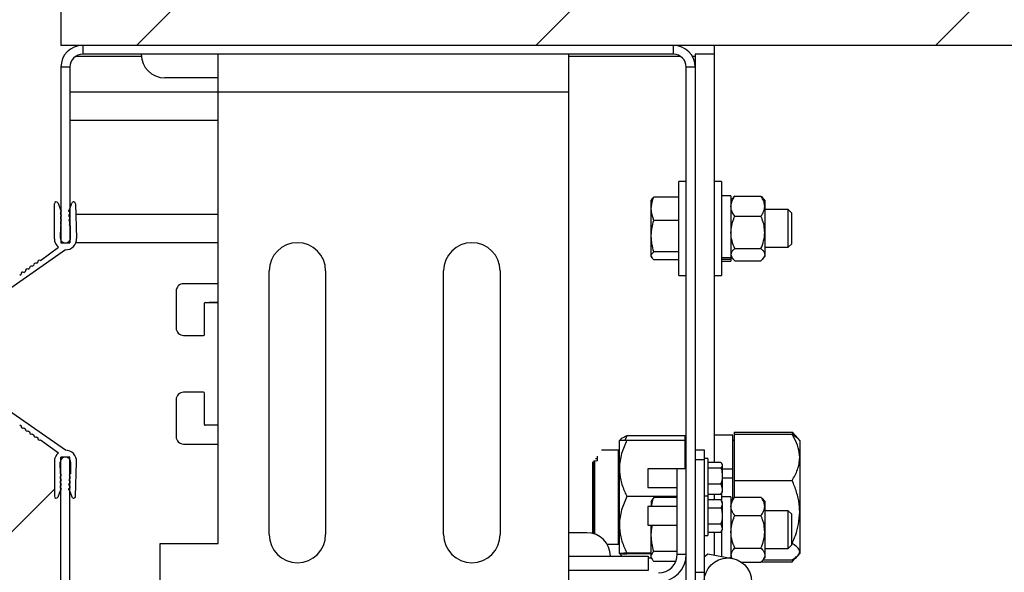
# Model space of a CAD drawing. Header units: inches. Extents: x 170 to 288, y 234 to 248.
# Tile 14 of 192: x 182.102 to 182.538, y 237.808 to 238.052. Entities that reach past the tile are written whole.
import ezdxf

# ---------------------------------------------------------------- set-up
doc = ezdxf.new("R2010")
doc.units = ezdxf.units.IN
doc.header["$LTSCALE"] = 0.25
doc.header["$MEASUREMENT"] = 0
doc.layers.add('ANNOTATIONS', color=1, linetype='Continuous')
doc.layers.add('SLIM E GUIDE MOTOR LH', color=7, linetype='Continuous')
doc.styles.add('ARIAL', font='arial.ttf', dxfattribs={"height": 0.09375})
doc.dimstyles.new('STANDARD$0', dxfattribs={"dimtxt": 0.09375, "dimasz": 0.09375, "dimexe": 0.03125, "dimexo": 0.046875, "dimgap": 0.09, "dimtad": 0, "dimtih": 1, "dimtoh": 1, "dimdec": 4, "dimzin": 0, "dimdsep": 46, "dimtxsty": 'ARIAL', "dimcen": 0.09, "dimadec": 0, "dimazin": 0, "dimtfac": 1, "dimtdec": 4, "dimtofl": 0, "dimtmove": 0, "dimatfit": 1, "dimfxl": 1, "dimtolj": 1, "dimtzin": 0, "dimarcsym": 0})

# ---------------------------------------------------------------- blocks, each defined once
blk = doc.blocks.new('*D6')
at = {"layer": 'ANNOTATIONS', "color": 0, "lineweight": -2, "transparency": 16777216}
for p, q in [((182.5687914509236, 238.0409402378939), (183.1297732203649, 238.0409402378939)), ((183.0985232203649, 237.9471902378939), (183.0985232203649, 237.8714131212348)), ((183.0985232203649, 237.5621238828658), (183.0985232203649, 237.5944656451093)), ((182.4220049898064, 237.4683738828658), (183.1297732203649, 237.4683738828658))]:
    blk.add_line(p, q, dxfattribs=at)
at = {"layer": 'ANNOTATIONS', "color": 0, "transparency": 16777216}
for points in [[(183.0828982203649, 237.9471902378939), (183.1141482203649, 237.9471902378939), (183.0985232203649, 238.0409402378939)], [(183.0828982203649, 237.5621238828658), (183.1141482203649, 237.5621238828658), (183.0985232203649, 237.4683738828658)]]:
    blk.add_solid(points, dxfattribs=at)
at = {"layer": 'defpoints', "color": 0, "transparency": 16777216}
for p in [(182.5219164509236, 238.0409402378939), (182.3751299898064, 237.4683738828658), (183.0985232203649, 237.4683738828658)]:
    blk.add_point(p, dxfattribs=at)
at = {"layer": 'ANNOTATIONS', "color": 0, "transparency": 16777216, "insert": (183.0985232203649, 237.732939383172), "char_height": 0.09375, "attachment_point": 5, "style": 'ARIAL'}
blk.add_mtext('\\A1;20 7/8"', dxfattribs=at)
blk = doc.blocks.new('*D9')
at = {"layer": 'ANNOTATIONS', "color": 0, "lineweight": -2, "transparency": 16777216}
for p, q in [((182.0877855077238, 237.8374751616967), (182.0877855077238, 236.9982826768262)), ((182.7520390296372, 237.7380263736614), (182.7520390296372, 236.9982826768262)), ((181.9940355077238, 237.0295326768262), (181.9002855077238, 237.0295326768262)), ((182.8457890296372, 237.0295326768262), (182.9395390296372, 237.0295326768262))]:
    blk.add_line(p, q, dxfattribs=at)
at = {"layer": 'ANNOTATIONS', "color": 0, "transparency": 16777216}
for points in [[(181.9940355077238, 237.0451576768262), (181.9940355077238, 237.0139076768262), (182.0877855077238, 237.0295326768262)], [(182.8457890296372, 237.0451576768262), (182.8457890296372, 237.0139076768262), (182.7520390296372, 237.0295326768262)]]:
    blk.add_solid(points, dxfattribs=at)
at = {"layer": 'defpoints', "color": 0, "transparency": 16777216}
for p in [(182.0877855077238, 237.8843501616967), (182.7520390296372, 237.7849013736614), (182.0877855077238, 237.0295326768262)]:
    blk.add_point(p, dxfattribs=at)
at = {"layer": 'ANNOTATIONS', "color": 0, "transparency": 16777216, "insert": (182.4199122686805, 237.0295326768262), "char_height": 0.09375, "attachment_point": 5, "style": 'ARIAL'}
blk.add_mtext('\\A1;26 3/4"', dxfattribs=at)
blk = doc.blocks.new('*D10')
at = {"layer": 'ANNOTATIONS', "color": 0, "lineweight": -2, "transparency": 16777216}
for p, q in [((178.1204171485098, 238.0781819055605), (178.1204171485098, 238.4915526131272)), ((182.1206362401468, 238.0802250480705), (182.1206362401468, 238.4915526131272)), ((178.2141671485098, 238.4603026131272), (179.5040805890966, 238.4603026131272)), ((182.0268862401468, 238.4603026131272), (180.7367536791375, 238.4603026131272))]:
    blk.add_line(p, q, dxfattribs=at)
at = {"layer": 'ANNOTATIONS', "color": 0, "transparency": 16777216}
for points in [[(178.2141671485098, 238.4759276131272), (178.2141671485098, 238.4446776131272), (178.1204171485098, 238.4603026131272)], [(182.0268862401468, 238.4759276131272), (182.0268862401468, 238.4446776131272), (182.1206362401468, 238.4603026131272)]]:
    blk.add_solid(points, dxfattribs=at)
at = {"layer": 'defpoints', "color": 0, "transparency": 16777216}
for p in [(182.1206362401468, 238.4603026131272), (178.1204171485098, 238.0313069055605), (182.1206362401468, 238.0333500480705)]:
    blk.add_point(p, dxfattribs=at)
at = {"layer": 'ANNOTATIONS', "color": 0, "transparency": 16777216, "insert": (180.120417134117, 238.4603026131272), "char_height": 0.09375, "attachment_point": 5, "style": 'ARIAL'}
blk.add_mtext('\\A1;OPENING WIDTH', dxfattribs=at)

msp = doc.modelspace()

# ---------------------------------------------------------------- hatches: boundary and pattern name
at = {"layer": 'SLIM E GUIDE MOTOR LH'}
h = msp.add_hatch(dxfattribs=at)
h.set_pattern_fill('ANSI31', color=256)
h.set_pattern_definition([(45, (0.504635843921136, 0), (-0.08838834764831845, 0.08838834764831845), [])])
h.paths.add_polyline_path([(182.8079164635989, 238.2781417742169), (182.872020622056, 238.2781417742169), (182.7299497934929, 238.3250457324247), (182.8079164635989, 238.3250457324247), (182.8079164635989, 238.5565652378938), (182.1204164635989, 238.5565652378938), (182.1204164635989, 238.0409402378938), (182.8079164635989, 238.0409402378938)])
edge = h.paths.add_edge_path()
edge.add_line((178.1204172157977, 238.5565652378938), (177.4329172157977, 238.5565652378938))
edge.add_line((177.4329172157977, 238.5565652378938), (177.4329172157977, 238.3250457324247))
edge.add_line((177.4329172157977, 238.3250457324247), (177.5108838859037, 238.3250457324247))
edge.add_line((177.5108838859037, 238.3250457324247), (177.3688130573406, 238.2781417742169))
edge.add_line((177.3688130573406, 238.2781417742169), (177.4329172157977, 238.2781417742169))
edge.add_line((177.4329172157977, 238.2781417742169), (177.4329172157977, 238.0409402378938))
edge.add_line((177.4329172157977, 238.0409402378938), (177.746237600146, 238.0409402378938))
edge.add_ellipse((177.9836583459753, 237.8861847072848), major_axis=(0.2908345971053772, -0.002004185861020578), ratio=0.9197289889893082, start_angle=62.31458431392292, end_angle=145.0818666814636, ccw=False)
edge.add_line((178.1204172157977, 238.1221182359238), (178.1204172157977, 238.5565652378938))
edge = h.paths.add_edge_path(flags=17)
edge.add_ellipse((177.9836583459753, 237.8861847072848), major_axis=(0.2908345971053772, -0.002004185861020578), ratio=0.9197289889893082, start_angle=62.31458431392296, end_angle=145.0818666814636)
edge.add_line((177.746237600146, 238.0409402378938), (178.1204172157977, 238.0409402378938))
edge.add_line((178.1204172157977, 238.0409402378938), (178.1204172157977, 238.1221182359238))

# ---------------------------------------------------------------- linework, layer by layer
for p, q in [((182.1204164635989, 238.5565652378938), (182.1204164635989, 238.0409402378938)), ((182.8079164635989, 238.0409402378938), (182.1204164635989, 238.0409402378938)), ((182.1300504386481, 238.0409402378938), (182.1300504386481, 238.0369735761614)), ((182.3914502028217, 238.0409402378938), (182.1300504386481, 238.0409402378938)), ((182.3914502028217, 238.0369735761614), (182.3914502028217, 238.0409402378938)), ((182.4094170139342, 238.0409402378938), (182.4094170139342, 237.8564252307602)), ((182.155991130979, 238.0360535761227), (182.126955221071, 238.0360535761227)), ((182.3914502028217, 238.0369735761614), (182.1300504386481, 238.0369735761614)), ((182.1900678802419, 237.8203069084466), (182.1900678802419, 238.0369735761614)), ((182.3449501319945, 238.0369735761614), (182.3449501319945, 237.7284402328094)), ((182.3945452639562, 238.0360535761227), (182.3449501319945, 238.0360535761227)), ((182.4010836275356, 238.0360535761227), (182.3998330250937, 238.0360535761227)), ((182.4010836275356, 238.0369735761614), (182.4010836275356, 237.7367735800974)), ((182.4094170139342, 238.0369735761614), (182.4010836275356, 238.0369735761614)), ((182.1204170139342, 238.0313069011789), (182.1204170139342, 237.9534402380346)), ((182.1243837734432, 238.0313069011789), (182.1204170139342, 238.0313069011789)), ((182.1243837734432, 238.0313069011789), (182.1243837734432, 237.9534402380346)), ((182.4010836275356, 238.0313069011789), (182.3971168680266, 238.0313069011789)), ((182.3971168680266, 237.738073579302), (182.3971168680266, 238.0313069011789)), ((182.1900678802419, 238.0265569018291), (182.166367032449, 238.0265569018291)), ((182.1243837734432, 238.0203069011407), (182.3449501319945, 238.0203069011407)), ((182.1243837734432, 238.0078069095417), (182.1900678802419, 238.0078069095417)), ((182.3971168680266, 237.9807235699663), (182.393783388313, 237.9807235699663)), ((182.393783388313, 237.9390569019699), (182.393783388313, 237.9807235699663)), ((182.4127501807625, 237.9807235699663), (182.4094170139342, 237.9807235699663)), ((182.4127501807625, 237.9807235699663), (182.4127501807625, 237.9390569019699)), ((182.393783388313, 237.9737810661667), (182.382766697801, 237.9737810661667)), ((182.4169168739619, 237.9743735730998), (182.4127501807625, 237.9743735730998)), ((182.4169168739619, 237.9743735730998), (182.4169168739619, 237.9454069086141)), ((182.4177457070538, 237.9733517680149), (182.4169168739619, 237.972390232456)), ((182.4185836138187, 237.9741759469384), (182.4301835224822, 237.9741759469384)), ((182.431850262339, 237.972390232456), (182.4310214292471, 237.9733517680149)), ((182.117515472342, 237.9553380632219), (182.1175635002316, 237.9707795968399)), ((182.1191459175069, 237.9710679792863), (182.120262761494, 237.9681334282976)), ((182.1242395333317, 237.968156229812), (182.1252501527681, 237.9710653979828)), ((182.1269366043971, 237.9708055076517), (182.1273744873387, 237.9554633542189)), ((182.3818878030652, 237.9728018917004), (182.3816503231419, 237.972390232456)), ((182.3816503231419, 237.9473902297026), (182.3816503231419, 237.972390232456)), ((182.431850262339, 237.972390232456), (182.431850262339, 237.9473902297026)), ((182.1202094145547, 237.9671043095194), (182.1202156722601, 237.966060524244)), ((182.1202152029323, 237.9661402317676), (182.1204170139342, 237.9661402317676)), ((182.1202219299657, 237.9650348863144), (182.1202283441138, 237.9639670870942)), ((182.120225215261, 237.9644735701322), (182.1204170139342, 237.9644735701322)), ((182.1243837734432, 237.9661402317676), (182.1243966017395, 237.9661402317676)), ((182.1243969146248, 237.9660858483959), (182.1243905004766, 237.9671296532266)), ((182.1244095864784, 237.9639924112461), (182.1244031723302, 237.9650505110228)), ((182.1270697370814, 237.9661402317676), (182.1900678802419, 237.9661402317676)), ((182.4185836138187, 237.9652473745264), (182.4301835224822, 237.9652473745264)), ((182.4422568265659, 237.9682235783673), (182.431850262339, 237.9682235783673)), ((182.4437833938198, 237.9666969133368), (182.4422568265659, 237.9682235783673)), ((182.4422568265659, 237.9515569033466), (182.4422568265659, 237.9682235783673)), ((182.4437833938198, 237.9530835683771), (182.4437833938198, 237.9666969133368)), ((182.1201754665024, 237.9608277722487), (182.1201444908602, 237.9557098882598)), ((182.1202344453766, 237.9629703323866), (182.1202413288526, 237.9618192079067)), ((182.1244225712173, 237.9618445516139), (182.1244156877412, 237.9629724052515)), ((182.1246562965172, 237.9557098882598), (182.1246253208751, 237.9608426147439)), ((182.393783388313, 237.9634395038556), (182.382766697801, 237.9634395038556)), ((182.111380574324, 237.9457290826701), (182.1192975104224, 237.9515282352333)), ((182.1204170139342, 237.9534402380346), (182.1243837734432, 237.9534402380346)), ((182.1270805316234, 237.9536402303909), (182.1900678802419, 237.9536402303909)), ((182.431850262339, 237.9515569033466), (182.4422568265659, 237.9515569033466)), ((182.4422568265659, 237.9515569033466), (182.4437833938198, 237.9530835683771)), ((182.122409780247, 237.9503922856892), (182.0893561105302, 237.9273139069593)), ((182.3816503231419, 237.9473902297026), (182.3818878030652, 237.9469785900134)), ((182.393783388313, 237.9495486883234), (182.382766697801, 237.9495486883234)), ((182.4169168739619, 237.946904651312), (182.4127501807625, 237.946904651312)), ((182.4169168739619, 237.9473902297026), (182.4177457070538, 237.9464286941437)), ((182.4185836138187, 237.9509616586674), (182.4301835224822, 237.9509616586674)), ((182.4310214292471, 237.9464286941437), (182.431850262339, 237.9473902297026)), ((182.1077522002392, 237.9431247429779), (182.1083241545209, 237.9435353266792)), ((182.1096118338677, 237.9444595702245), (182.1102052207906, 237.9448854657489)), ((182.393783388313, 237.9459994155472), (182.382766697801, 237.9459994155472)), ((182.4169168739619, 237.9460611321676), (182.4127501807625, 237.9460611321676)), ((182.4127501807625, 237.9454069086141), (182.4169168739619, 237.9454069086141)), ((182.4185836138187, 237.9456045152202), (182.4301835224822, 237.9456045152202)), ((182.1021714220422, 237.9391191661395), (182.1028663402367, 237.9396179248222)), ((182.1039919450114, 237.9404258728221), (182.1047758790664, 237.9409884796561)), ((182.1058936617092, 237.9417907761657), (182.1065608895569, 237.9422697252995)), ((182.2125507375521, 237.8243735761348), (182.2125507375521, 237.9410402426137)), ((182.2375507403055, 237.9410402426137), (182.2375507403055, 237.8243735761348)), ((182.2897773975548, 237.8243735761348), (182.2897773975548, 237.9410402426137)), ((182.3147772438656, 237.9410402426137), (182.3147772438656, 237.8243735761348)), ((182.393783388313, 237.9390569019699), (182.3971168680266, 237.9390569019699)), ((182.4094170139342, 237.9390569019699), (182.4127501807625, 237.9390569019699)), ((182.1900678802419, 237.9354110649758), (182.174711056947, 237.9354110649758)), ((182.1713777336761, 237.9320777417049), (182.1713777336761, 237.915827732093)), ((182.1838776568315, 237.912827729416), (182.1838776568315, 237.9267443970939)), ((182.1842110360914, 237.9270777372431), (182.1900678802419, 237.9270777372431)), ((182.1900678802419, 237.9270672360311), (182.1859753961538, 237.9270672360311)), ((182.174711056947, 237.9124944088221), (182.1835444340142, 237.9124944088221)), ((182.1835444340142, 237.8873189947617), (182.174711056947, 237.8873189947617)), ((182.1838776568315, 237.8730690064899), (182.1838776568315, 237.8869856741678)), ((182.122409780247, 237.8616548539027), (182.0884914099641, 237.8853369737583)), ((182.1713777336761, 237.8839856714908), (182.1713777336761, 237.867735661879)), ((182.1021714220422, 237.8729279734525), (182.1028663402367, 237.8724292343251)), ((182.1900678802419, 237.8727356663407), (182.1842110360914, 237.8727356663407)), ((182.1039919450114, 237.8716212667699), (182.1047758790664, 237.8710586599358)), ((182.1058936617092, 237.8702563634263), (182.1065608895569, 237.8697774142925)), ((182.1077522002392, 237.8689224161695), (182.1083241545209, 237.8685118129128)), ((182.4177500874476, 237.8683902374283), (182.4094170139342, 237.8683902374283)), ((182.4177500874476, 237.8400237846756), (182.4177500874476, 237.8683902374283)), ((182.4182835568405, 237.8696353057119), (182.4182835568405, 237.8406121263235)), ((182.4182835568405, 237.8696353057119), (182.4439836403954, 237.8696353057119)), ((182.4182835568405, 237.8687727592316), (182.4439836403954, 237.8687727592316)), ((182.4439836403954, 237.8696353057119), (182.4451726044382, 237.8682500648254)), ((182.446577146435, 237.8667984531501), (182.4452608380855, 237.8683259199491)), ((182.1096118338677, 237.8675875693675), (182.1102052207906, 237.867161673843)), ((182.111380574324, 237.8663180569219), (182.1192975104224, 237.8605189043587)), ((182.174711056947, 237.864402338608), (182.1900678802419, 237.864402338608)), ((182.3675501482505, 237.8159410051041), (182.3675501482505, 237.8659394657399)), ((182.3678545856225, 237.8662933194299), (182.3675507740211, 237.8659410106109)), ((182.3708836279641, 237.8679925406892), (182.3700059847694, 237.8660350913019)), ((182.3965833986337, 237.8679925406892), (182.3708836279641, 237.8679925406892)), ((182.3965833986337, 237.8660529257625), (182.3708836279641, 237.8660529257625)), ((182.3965833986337, 237.8534663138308), (182.3965833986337, 237.8679925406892)), ((182.3971168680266, 237.8659402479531), (182.3965833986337, 237.8659402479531)), ((182.4182835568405, 237.8659402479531), (182.4177500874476, 237.8659402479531)), ((182.4473168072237, 237.8659402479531), (182.446577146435, 237.8667984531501)), ((182.4473168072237, 237.8659402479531), (182.4473168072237, 237.8159402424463)), ((182.3671293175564, 237.861773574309), (182.3596854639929, 237.861773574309)), ((182.3671293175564, 237.820106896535), (182.3671293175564, 237.861773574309)), ((182.4010836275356, 237.8617996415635), (182.4050500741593, 237.8617996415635)), ((182.4050500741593, 237.8617996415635), (182.4050500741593, 237.7286402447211)), ((182.117515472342, 237.8567090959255), (182.1175635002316, 237.841267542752)), ((182.1201754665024, 237.8512193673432), (182.1201444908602, 237.8563372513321)), ((182.1243837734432, 237.8586069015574), (182.1204170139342, 237.8586069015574)), ((182.1204170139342, 237.7367735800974), (182.1204170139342, 237.8586069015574)), ((182.1243837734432, 237.7367735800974), (182.1243837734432, 237.8586069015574)), ((182.1246562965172, 237.8563372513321), (182.1246253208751, 237.851204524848)), ((182.1269366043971, 237.8412416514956), (182.1273744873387, 237.856583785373)), ((182.3557919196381, 237.8248040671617), (182.3557919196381, 237.8564814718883)), ((182.3574890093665, 237.8569738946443), (182.3560538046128, 237.8568114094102)), ((182.3562919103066, 237.8568383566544), (182.3562919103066, 237.8246604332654)), ((182.3567127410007, 237.8245181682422), (182.3567127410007, 237.8568859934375)), ((182.35701404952, 237.8580504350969), (182.3577502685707, 237.8580504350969)), ((182.3577502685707, 237.8590340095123), (182.3577502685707, 237.8570340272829)), ((182.3675501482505, 237.857606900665), (182.3671293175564, 237.857606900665)), ((182.4010836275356, 237.8576329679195), (182.4050500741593, 237.8576329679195)), ((182.4067168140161, 237.8579663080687), (182.4050500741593, 237.8579663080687)), ((182.4067168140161, 237.8579663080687), (182.4067168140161, 237.8239663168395)), ((182.4067168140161, 237.8564252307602), (182.4124920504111, 237.8564252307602)), ((182.4124920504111, 237.8564252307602), (182.4130502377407, 237.8551393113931)), ((182.4130502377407, 237.8555496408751), (182.4127667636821, 237.8560403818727)), ((182.4130502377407, 237.8555496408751), (182.4130502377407, 237.8430496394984)), ((182.3971168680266, 237.8534663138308), (182.3800502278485, 237.8534663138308)), ((182.3800502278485, 237.8534663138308), (182.3800502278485, 237.8451329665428)), ((182.3971168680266, 237.8533652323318), (182.3931501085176, 237.8533652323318)), ((182.3931501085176, 237.8156652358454), (182.3931501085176, 237.8533652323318)), ((182.4067168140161, 237.8538533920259), (182.4124920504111, 237.8538533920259)), ((182.4130502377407, 237.853380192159), (182.4177500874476, 237.853380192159)), ((182.1202219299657, 237.8470122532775), (182.1202283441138, 237.8480800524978)), ((182.1202344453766, 237.8490768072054), (182.1202413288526, 237.8502279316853)), ((182.1244095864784, 237.8480547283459), (182.1244031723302, 237.8469966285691)), ((182.1244225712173, 237.8502026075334), (182.1244156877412, 237.8490747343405)), ((182.4067168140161, 237.8467278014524), (182.4124920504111, 237.8467278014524)), ((182.4124920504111, 237.8467278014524), (182.4130502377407, 237.8444509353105)), ((182.4130502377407, 237.8493991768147), (182.4177500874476, 237.8493991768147)), ((182.4182835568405, 237.8482222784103), (182.4439836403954, 237.8482222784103)), ((182.0779009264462, 237.8048374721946), (182.1175534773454, 237.8444900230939)), ((182.1191459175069, 237.8409791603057), (182.120262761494, 237.8439137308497)), ((182.1202094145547, 237.8449428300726), (182.1202156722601, 237.845986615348)), ((182.1242395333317, 237.84389090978), (182.1252501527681, 237.8409817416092)), ((182.1243969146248, 237.8459612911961), (182.1243905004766, 237.8449174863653)), ((182.3800502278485, 237.8451329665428), (182.3931501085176, 237.8451329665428)), ((182.4067168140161, 237.8421740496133), (182.4124920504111, 237.8421740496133)), ((182.4094170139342, 237.8421740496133), (182.4094170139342, 237.8398498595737)), ((182.4124920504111, 237.8421740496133), (182.4126807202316, 237.8426086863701)), ((182.4127501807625, 237.8425252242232), (182.4127501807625, 237.8396326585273)), ((182.4127667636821, 237.8425588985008), (182.4130502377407, 237.8430496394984)), ((182.3931501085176, 237.8411671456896), (182.3708836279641, 237.8411671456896)), ((182.3820229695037, 237.8397025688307), (182.3816503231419, 237.8390569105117)), ((182.3816503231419, 237.8390569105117), (182.3816503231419, 237.8367996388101)), ((182.382766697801, 237.8406706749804), (182.3820386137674, 237.8396934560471)), ((182.3931501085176, 237.8406706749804), (182.382766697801, 237.8406706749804)), ((182.4067168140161, 237.841299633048), (182.4050500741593, 237.841299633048)), ((182.4067168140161, 237.8398498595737), (182.4124920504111, 237.8398498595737)), ((182.4130502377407, 237.8388829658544), (182.4124920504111, 237.8398498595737)), ((182.4124920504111, 237.8398498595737), (182.4130502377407, 237.8380456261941)), ((182.4169168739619, 237.8410402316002), (182.4127501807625, 237.8410402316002)), ((182.4130502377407, 237.8388829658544), (182.4130502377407, 237.826382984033)), ((182.4169168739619, 237.8410402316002), (182.4169168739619, 237.8138917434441)), ((182.4180761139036, 237.8404019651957), (182.4169168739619, 237.8390569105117)), ((182.4185836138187, 237.8409454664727), (182.4180667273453, 237.8403711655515)), ((182.4185836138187, 237.8409454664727), (182.4301835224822, 237.8409454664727)), ((182.4301835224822, 237.8409454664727), (182.4307004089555, 237.8403711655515)), ((182.431850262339, 237.8390569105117), (182.4306910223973, 237.8404019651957)), ((182.431850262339, 237.8390569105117), (182.431850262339, 237.8140569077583)), ((182.3931501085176, 237.8367996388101), (182.3800502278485, 237.8367996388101)), ((182.3800502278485, 237.8367996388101), (182.3800502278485, 237.8284663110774)), ((182.4067168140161, 237.8362414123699), (182.4124920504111, 237.8362414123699)), ((182.4422568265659, 237.8348902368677), (182.431850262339, 237.8348902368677)), ((182.4437833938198, 237.8333635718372), (182.4422568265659, 237.8348902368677)), ((182.4422568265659, 237.8182235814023), (182.4422568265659, 237.8348902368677)), ((182.4185836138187, 237.8327627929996), (182.4301835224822, 237.8327627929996)), ((182.4437833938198, 237.8197502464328), (182.4437833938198, 237.8333635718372)), ((182.3531668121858, 237.8251402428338), (182.3449501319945, 237.8251402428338)), ((182.3800502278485, 237.8284663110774), (182.3931501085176, 237.8284663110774)), ((182.3816503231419, 237.8140569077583), (182.3816503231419, 237.8284663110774)), ((182.4067168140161, 237.8290245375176), (182.4124920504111, 237.8290245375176)), ((182.4067168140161, 237.8254160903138), (182.4124920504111, 237.8254160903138)), ((182.4094170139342, 237.8254160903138), (182.4094170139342, 237.8152804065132)), ((182.4124920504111, 237.8290245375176), (182.4130502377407, 237.8272203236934)), ((182.4124920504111, 237.8254160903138), (182.4130502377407, 237.826382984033)), ((182.4127501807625, 237.8258633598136), (182.4127501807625, 237.8146632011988)), ((182.3671293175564, 237.824273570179), (182.3675501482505, 237.824273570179)), ((182.4050500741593, 237.8239663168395), (182.4067168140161, 237.8239663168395)), ((182.4437833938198, 237.8203897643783), (182.4439836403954, 237.8203897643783)), ((182.1642836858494, 237.8203069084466), (182.1900678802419, 237.8203069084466)), ((182.1642836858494, 237.7284402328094), (182.1642836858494, 237.8203069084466)), ((182.3620846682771, 237.820106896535), (182.3671293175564, 237.820106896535)), ((182.3816503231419, 237.8160544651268), (182.3708836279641, 237.8160544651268)), ((182.3931501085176, 237.8168825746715), (182.382766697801, 237.8168825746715)), ((182.4185836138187, 237.8183742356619), (182.4301835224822, 237.8183742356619)), ((182.431850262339, 237.8182235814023), (182.4422568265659, 237.8182235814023)), ((182.4422568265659, 237.8182235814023), (182.4437833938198, 237.8197502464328)), ((182.3449501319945, 237.8147235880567), (182.3802501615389, 237.8147235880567)), ((182.3675501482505, 237.8159402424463), (182.3675507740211, 237.8159394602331)), ((182.3675507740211, 237.8159394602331), (182.3678545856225, 237.8155871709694)), ((182.3816503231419, 237.8158275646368), (182.3708836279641, 237.8158275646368)), ((182.3802501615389, 237.8147235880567), (182.3802501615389, 237.8084735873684)), ((182.3817476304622, 237.8138879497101), (182.3802501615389, 237.8138879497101)), ((182.3816503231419, 237.8140569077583), (182.3820229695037, 237.8134112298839)), ((182.3925021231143, 237.8124431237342), (182.382766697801, 237.8124431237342)), ((182.3931501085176, 237.8156652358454), (182.3971168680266, 237.8156652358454)), ((182.4050500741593, 237.8144600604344), (182.406651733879, 237.8157923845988)), ((182.406651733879, 237.8157923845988), (182.4174619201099, 237.8137908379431)), ((182.4169168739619, 237.8140095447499), (182.416280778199, 237.8140095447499)), ((182.4169168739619, 237.8140569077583), (182.4170861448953, 237.8138603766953)), ((182.4214258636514, 237.8121683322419), (182.4301835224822, 237.8121683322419)), ((182.43025517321, 237.8122451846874), (182.4439836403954, 237.8122451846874)), ((182.4306910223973, 237.8127118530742), (182.431850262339, 237.8140569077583)), ((182.4310320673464, 237.8131077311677), (182.4439836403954, 237.8131077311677)), ((182.4439836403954, 237.8122451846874), (182.4459673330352, 237.8145559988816)), ((182.4452608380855, 237.8135545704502), (182.446577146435, 237.8150820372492)), ((182.446577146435, 237.8150820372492), (182.4473168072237, 237.8159402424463)), ((182.3802501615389, 237.8084735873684), (182.3449501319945, 237.8084735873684)), ((182.4010836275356, 237.807632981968), (182.4050500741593, 237.807632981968))]:
    msp.add_line(p, q, dxfattribs=at)
msp.add_circle((182.4155501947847, 237.8034663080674), 0.01050000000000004, dxfattribs=at)
for centre, radius, start, end in [((182.1300504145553, 238.0313069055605), 0.009633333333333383, 90, 180), ((182.3914501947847, 238.0313069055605), 0.009633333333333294, 0, 90), ((182.1300504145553, 238.0313069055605), 0.005666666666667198, 90, 180), ((182.166367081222, 238.0369735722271), 0.01041666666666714, 180, 270), ((182.3914501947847, 238.0313069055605), 0.005666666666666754, 0, 90), ((182.1183814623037, 237.970777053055), 0.000817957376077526, 20.83477240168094, 179.8215040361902), ((182.126069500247, 237.9707807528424), 0.0008674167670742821, 1.634844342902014, 160.8432097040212), ((182.1201752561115, 237.9676220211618), 0.0005188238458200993, 273.7681448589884, 80.29627414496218), ((182.1201401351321, 237.9655472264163), 0.0005188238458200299, 279.0662151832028, 81.62796180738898), ((182.1243150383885, 237.9676429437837), 0.0005188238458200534, 98.37175967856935, 278.3717596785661), ((182.1243655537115, 237.9655679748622), 0.0005188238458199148, 86.5361960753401, 274.1579809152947), ((182.1200592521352, 237.9613334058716), 0.0005188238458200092, 282.9454490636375, 69.45031173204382), ((182.1200872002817, 237.9634678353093), 0.0005188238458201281, 286.4817900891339, 74.21238690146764), ((182.1245078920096, 237.9634829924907), 0.000518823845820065, 100.922825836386, 259.7713511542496), ((182.1246112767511, 237.9613612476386), 0.0005188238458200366, 111.3260680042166, 271.5442408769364), ((182.1224004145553, 237.9556962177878), 0.002255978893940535, 179.6529115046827, 0.3470884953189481), ((182.1224459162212, 237.9553226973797), 0.00493053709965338, 269.5804033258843, 1.634844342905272), ((182.1224459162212, 237.9553226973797), 0.004930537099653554, 179.8215040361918, 230.3165665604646), ((182.2250506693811, 237.9410402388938), 0.01250000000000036, 0, 180), ((182.3022773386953, 237.9410402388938), 0.0125, 0, 180), ((182.107344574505, 237.9424352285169), 0.0008009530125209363, 59.41298577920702, 191.92460417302), ((182.1092239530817, 237.9436409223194), 0.0009059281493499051, 64.64424872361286, 186.6933412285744), ((182.1109169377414, 237.9451345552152), 0.0007539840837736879, 52.04744250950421, 199.29014744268), ((182.103544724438, 237.9398608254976), 0.0007206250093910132, 51.63866183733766, 199.6989281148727), ((182.1054504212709, 237.9412284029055), 0.0007160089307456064, 51.76006003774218, 199.5775299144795), ((182.1747110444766, 237.9320777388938), 0.003333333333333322, 90, 180), ((182.1842110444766, 237.9267444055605), 0.0003333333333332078, 90, 180), ((182.1747110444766, 237.9158277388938), 0.003333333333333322, 180, 270), ((182.1835443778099, 237.9128277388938), 0.0003333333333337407, 270, 0), ((182.1747110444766, 237.8839856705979), 0.00333333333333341, 90, 180), ((182.1835443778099, 237.8869856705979), 0.0003333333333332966, 0, 90), ((182.4152224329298, 237.8034061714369), 0.3373245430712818, 166.1583761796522, 356.8553153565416), ((182.1842110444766, 237.8730690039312), 0.0003333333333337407, 180, 270), ((182.103544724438, 237.8721863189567), 0.0007206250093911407, 160.3010718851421, 308.3613381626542), ((182.1054504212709, 237.8708187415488), 0.0007160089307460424, 160.4224700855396, 308.2399399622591), ((182.107344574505, 237.8696119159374), 0.0008009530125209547, 168.0753958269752, 300.5870142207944), ((182.1092239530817, 237.8684062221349), 0.0009059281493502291, 173.3066587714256, 295.35575127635), ((182.1109169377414, 237.866912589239), 0.0007539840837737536, 160.709852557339, 307.9525574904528), ((182.1747110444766, 237.8677356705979), 0.003333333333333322, 180, 270), ((182.1224459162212, 237.8567244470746), 0.004930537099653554, 129.6834334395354, 180.1784959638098), ((182.1224459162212, 237.8567244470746), 0.004930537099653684, 358.3651556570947, 90.41959667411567), ((182.1224004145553, 237.8563509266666), 0.002255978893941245, 359.652911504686, 180.347088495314), ((182.3575101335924, 237.8574797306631), 0.0005062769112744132, 267.6086595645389, 298.3147906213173), ((182.1200592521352, 237.8507137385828), 0.0005188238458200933, 290.5496882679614, 77.0545509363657), ((182.1246112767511, 237.8506858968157), 0.0005188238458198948, 88.45575912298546, 248.6739319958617), ((182.1201401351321, 237.846499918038), 0.0005188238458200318, 278.3720381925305, 80.93378481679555), ((182.1200872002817, 237.848579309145), 0.0005188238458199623, 285.7876130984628, 73.51820991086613), ((182.1243655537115, 237.8464791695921), 0.0005188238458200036, 85.84201908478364, 273.4638039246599), ((182.1245078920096, 237.8485641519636), 0.0005188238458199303, 100.2286488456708, 259.077174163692), ((182.1201752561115, 237.8444251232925), 0.000518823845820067, 279.7037258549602, 86.23185514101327), ((182.1243150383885, 237.8444042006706), 0.0005188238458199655, 81.62824032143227, 261.6282403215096), ((182.1183814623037, 237.8412700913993), 0.0008179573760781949, 180.1784959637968, 339.1652275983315), ((182.126069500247, 237.8412663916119), 0.0008674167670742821, 199.1567902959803, 358.3651556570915), ((182.3531668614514, 237.8147235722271), 0.01041666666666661, 0, 90), ((182.2250506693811, 237.8243735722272), 0.01250000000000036, 180, 0), ((182.3022773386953, 237.8243735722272), 0.0125, 180, 0), ((182.3848168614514, 237.8156652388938), 0.008333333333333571, 270, 0), ((182.3848168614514, 237.8156652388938), 0.01230000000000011, 270, 0)]:
    msp.add_arc(centre, radius, start, end, dxfattribs=at)
for points, knots in [([(182.3816503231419, 237.9686102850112), (182.3817845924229, 237.9699595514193), (182.3819588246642, 237.9717104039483), (182.3826159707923, 237.9733947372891), (182.382766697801, 237.9737810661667)], [0, 0, 0, 0, 0.7706339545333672, 1, 1, 1, 1]), ([(182.382766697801, 237.9737810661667), (182.3824222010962, 237.9734940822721), (182.3820292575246, 237.9731667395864), (182.381927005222, 237.9728283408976), (182.3819143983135, 237.972786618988)], [0, 0, 0, 0, 0.8767078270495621, 1, 1, 1, 1]), ([(182.4169168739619, 237.9697116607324), (182.416980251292, 237.9703365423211), (182.4171092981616, 237.9716089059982), (182.417856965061, 237.9730882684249), (182.4184198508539, 237.9739308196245), (182.4185836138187, 237.9741759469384)], [0, 0, 0, 0, 0.4062869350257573, 0.8272683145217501, 1, 1, 1, 1]), ([(182.4185836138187, 237.9741759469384), (182.4183176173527, 237.9739510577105), (182.4179915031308, 237.9736753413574), (182.4177916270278, 237.9733843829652), (182.4177547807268, 237.9733307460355)], [0, 0, 0, 0, 0.8156542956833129, 1, 1, 1, 1]), ([(182.431850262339, 237.9697116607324), (182.4317868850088, 237.9703365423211), (182.4316578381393, 237.9716089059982), (182.4309101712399, 237.9730882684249), (182.430347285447, 237.9739308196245), (182.4301835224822, 237.9741759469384)], [0, 0, 0, 0, 0.4062869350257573, 0.8272683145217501, 1, 1, 1, 1]), ([(182.4301835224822, 237.9741759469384), (182.4304496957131, 237.9739510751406), (182.4307760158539, 237.9736753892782), (182.4309753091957, 237.9733843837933), (182.4310120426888, 237.9733307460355)], [0, 0, 0, 0, 0.8156812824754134, 0.9999999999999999, 0.9999999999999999, 0.9999999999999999, 0.9999999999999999]), ([(182.382766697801, 237.9634395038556), (182.3823171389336, 237.9647244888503), (182.3817206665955, 237.9664294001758), (182.381664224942, 237.9681792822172), (182.3816503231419, 237.9686102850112)], [0, 0, 0, 0, 0.7536960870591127, 1, 1, 1, 1]), ([(182.4185836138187, 237.9652473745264), (182.4181458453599, 237.9659415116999), (182.4172543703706, 237.9673550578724), (182.4169193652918, 237.9688990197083), (182.4169169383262, 237.969690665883), (182.4169168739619, 237.9697116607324)], [0, 0, 0, 0, 0.4843453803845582, 0.9863245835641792, 1, 1, 1, 1]), ([(182.4301835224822, 237.9652473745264), (182.430621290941, 237.9659415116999), (182.4315127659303, 237.9673550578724), (182.431847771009, 237.9688990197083), (182.4318501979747, 237.969690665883), (182.431850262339, 237.9697116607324)], [0, 0, 0, 0, 0.4843453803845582, 0.9863245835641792, 1, 1, 1, 1]), ([(182.4169168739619, 237.9581045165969), (182.4169802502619, 237.9591043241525), (182.4171092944, 237.9611400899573), (182.4178569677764, 237.9635070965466), (182.4184198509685, 237.9648551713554), (182.4185836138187, 237.9652473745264)], [0, 0, 0, 0, 0.4062888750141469, 0.8272682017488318, 0.9999999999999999, 0.9999999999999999, 0.9999999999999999, 0.9999999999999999]), ([(182.431850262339, 237.9581045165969), (182.431786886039, 237.9591043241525), (182.4316578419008, 237.9611400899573), (182.4309101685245, 237.9635070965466), (182.4303472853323, 237.9648551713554), (182.4301835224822, 237.9652473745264)], [0, 0, 0, 0, 0.4062888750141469, 0.8272682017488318, 0.9999999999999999, 0.9999999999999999, 0.9999999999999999, 0.9999999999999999]), ([(182.3816503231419, 237.9564940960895), (182.3816516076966, 237.9566587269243), (182.3816613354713, 237.9579054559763), (182.3819056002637, 237.9602560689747), (182.3824779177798, 237.9623718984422), (182.382766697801, 237.9634395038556)], [0, 0, 0, 0, 0.07009042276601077, 0.5307861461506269, 1, 1, 1, 1]), ([(182.382766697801, 237.9495486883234), (182.3824546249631, 237.9506766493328), (182.3818247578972, 237.9529532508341), (182.3817088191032, 237.9553066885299), (182.3816503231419, 237.9564940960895)], [0, 0, 0, 0, 0.4954582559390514, 1, 1, 1, 1]), ([(182.4185836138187, 237.9509616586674), (182.4181458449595, 237.9520722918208), (182.4172543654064, 237.9543340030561), (182.4169193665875, 237.9568041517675), (182.4169169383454, 237.9580709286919), (182.4169168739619, 237.9581045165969)], [0, 0, 0, 0, 0.4843448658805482, 0.9863276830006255, 0.9999999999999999, 0.9999999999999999, 0.9999999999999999, 0.9999999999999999]), ([(182.4301835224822, 237.9509616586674), (182.4306212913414, 237.9520722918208), (182.4315127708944, 237.9543340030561), (182.4318477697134, 237.9568041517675), (182.4318501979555, 237.9580709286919), (182.431850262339, 237.9581045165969)], [0, 0, 0, 0, 0.4843448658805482, 0.9863276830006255, 0.9999999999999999, 0.9999999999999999, 0.9999999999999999, 0.9999999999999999]), ([(182.3816503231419, 237.9477740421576), (182.3816516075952, 237.9478161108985), (182.3816613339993, 237.9481346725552), (182.381905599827, 237.9487352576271), (182.3824779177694, 237.9492758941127), (182.382766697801, 237.9495486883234)], [0, 0, 0, 0, 0.07009512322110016, 0.5307888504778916, 0.9999999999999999, 0.9999999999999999, 0.9999999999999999, 0.9999999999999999]), ([(182.382766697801, 237.9459994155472), (182.382454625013, 237.9462876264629), (182.3818247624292, 237.9468693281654), (182.3817088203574, 237.947470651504), (182.3816503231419, 237.9477740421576)], [0, 0, 0, 0, 0.4954617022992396, 1, 1, 1, 1]), ([(182.4185836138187, 237.9509616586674), (182.418335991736, 237.9507348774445), (182.4177501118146, 237.9501983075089), (182.4170745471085, 237.9493042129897), (182.4169698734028, 237.9486263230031), (182.4169168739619, 237.9482830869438)], [0, 0, 0, 0, 0.2654575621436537, 0.6280791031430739, 1, 1, 1, 1]), ([(182.4169168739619, 237.9482830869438), (182.4169186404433, 237.9482217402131), (182.4169301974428, 237.9478203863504), (182.4172040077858, 237.947071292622), (182.4178706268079, 237.9462437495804), (182.4184073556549, 237.9457625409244), (182.4185836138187, 237.9456045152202)], [0, 0, 0, 0, 0.0665327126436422, 0.4352825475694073, 0.8145505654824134, 1, 1, 1, 1]), ([(182.4301835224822, 237.9509616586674), (182.4304311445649, 237.9507348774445), (182.4310170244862, 237.9501983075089), (182.4316925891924, 237.9493042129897), (182.4317972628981, 237.9486263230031), (182.431850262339, 237.9482830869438)], [0, 0, 0, 0, 0.2654575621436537, 0.6280791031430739, 1, 1, 1, 1]), ([(182.431850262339, 237.9482830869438), (182.4318484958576, 237.9482217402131), (182.4318369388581, 237.9478203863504), (182.431563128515, 237.947071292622), (182.430896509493, 237.9462437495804), (182.4303597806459, 237.9457625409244), (182.4301835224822, 237.9456045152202)], [0, 0, 0, 0, 0.0665327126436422, 0.4352825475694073, 0.8145505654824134, 1, 1, 1, 1]), ([(182.4450634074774, 237.8679843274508), (182.4450251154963, 237.8680640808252), (182.4447523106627, 237.8686322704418), (182.4443389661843, 237.8691716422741), (182.4439836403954, 237.8696353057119)], [0, 0, 0, 0, 0.1403640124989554, 1, 1, 1, 1]), ([(182.4473168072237, 237.8584975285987), (182.4471900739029, 237.8599357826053), (182.4469320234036, 237.8628643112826), (182.4454364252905, 237.8662691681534), (182.444311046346, 237.8682085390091), (182.4439836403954, 237.8687727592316)], [0, 0, 0, 0, 0.4062882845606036, 0.8272717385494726, 1, 1, 1, 1]), ([(182.4439836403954, 237.8687727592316), (182.4449116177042, 237.8682091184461), (182.4459834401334, 237.8675581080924), (182.4464839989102, 237.8668684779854), (182.4465511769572, 237.8667759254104)], [0, 0, 0, 0, 0.865793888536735, 0.9999999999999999, 0.9999999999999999, 0.9999999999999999, 0.9999999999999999]), ([(182.3708836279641, 237.8660529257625), (182.3700045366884, 237.8641171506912), (182.3686689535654, 237.861176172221), (182.3677490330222, 237.8570130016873), (182.3675526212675, 237.8548028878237), (182.3675502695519, 237.853668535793), (182.3675501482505, 237.8536100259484)], [0, 0, 0, 0, 0.4839094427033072, 0.7351924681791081, 0.9863412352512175, 1, 1, 1, 1]), ([(182.3708836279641, 237.8660529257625), (182.370388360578, 237.8660433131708), (182.3692165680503, 237.8660205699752), (182.3678659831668, 237.8659827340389), (182.3676563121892, 237.865954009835), (182.3675501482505, 237.8659394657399)], [0, 0, 0, 0, 0.2654616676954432, 0.628076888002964, 1, 1, 1, 1]), ([(182.3708836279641, 237.8679925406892), (182.3703953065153, 237.8677891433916), (182.3692399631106, 237.8673079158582), (182.3681564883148, 237.8667357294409), (182.3679794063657, 237.8663630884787), (182.3679443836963, 237.8662893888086)], [0, 0, 0, 0, 0.3699998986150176, 0.8754007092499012, 1, 1, 1, 1]), ([(182.4439836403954, 237.8482222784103), (182.4448628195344, 237.8498208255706), (182.4461985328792, 237.8522494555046), (182.4471178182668, 237.8556873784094), (182.4473143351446, 237.8575125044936), (182.4473166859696, 237.8584492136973), (182.4473168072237, 237.8584975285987)], [0, 0, 0, 0, 0.4839095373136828, 0.7351908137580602, 0.9863413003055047, 1, 1, 1, 1]), ([(182.3675501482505, 237.8536100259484), (182.3676770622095, 237.851868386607), (182.3679354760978, 237.848322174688), (182.3694303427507, 237.84419870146), (182.3705560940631, 237.8418503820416), (182.3708836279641, 237.8411671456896)], [0, 0, 0, 0, 0.4062904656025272, 0.8272620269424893, 1, 1, 1, 1]), ([(182.4130502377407, 237.8551393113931), (182.4130496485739, 237.8551088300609), (182.4130412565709, 237.8546746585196), (182.4127566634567, 237.8542490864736), (182.4124920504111, 237.8538533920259)], [0, 0, 0, 0, 0.07020573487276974, 1, 1, 1, 1]), ([(182.4124920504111, 237.8538533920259), (182.4127111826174, 237.8529946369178), (182.4130108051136, 237.851820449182), (182.4130418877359, 237.8506145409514), (182.4130502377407, 237.8502905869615)], [0, 0, 0, 0, 0.7313609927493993, 1, 1, 1, 1]), ([(182.4130502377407, 237.8502905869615), (182.4129876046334, 237.8493947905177), (182.4129032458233, 237.8481882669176), (182.4125762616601, 237.8470268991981), (182.4124920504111, 237.8467278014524)], [0, 0, 0, 0, 0.7424607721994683, 1, 1, 1, 1]), ([(182.4473168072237, 237.8343060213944), (182.4473132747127, 237.8346247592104), (182.4472901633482, 237.8367100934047), (182.4467424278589, 237.840601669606), (182.4454096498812, 237.844901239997), (182.4443361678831, 237.8474012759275), (182.4439836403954, 237.8482222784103)], [0, 0, 0, 0, 0.06653204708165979, 0.4352842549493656, 0.8145494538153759, 1, 1, 1, 1]), ([(182.4130502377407, 237.8444509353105), (182.4130496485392, 237.8443969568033), (182.4130412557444, 237.8436280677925), (182.4127566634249, 237.8428746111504), (182.4124920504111, 237.8421740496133)], [0, 0, 0, 0, 0.07020324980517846, 1, 1, 1, 1]), ([(182.3708836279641, 237.8411671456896), (182.370004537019, 237.8392137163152), (182.3686689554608, 237.8362459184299), (182.3677490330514, 237.8320448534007), (182.3675526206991, 237.8298144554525), (182.3675502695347, 237.8286698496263), (182.3675501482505, 237.8286108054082)], [0, 0, 0, 0, 0.4839094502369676, 0.7351918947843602, 0.9863399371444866, 1, 1, 1, 1]), ([(182.3818280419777, 237.8367996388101), (182.3819329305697, 237.837735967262), (182.3820798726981, 237.8390477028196), (182.3826138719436, 237.840309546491), (182.382766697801, 237.8406706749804)], [0, 0, 0, 0, 0.7138088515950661, 1, 1, 1, 1]), ([(182.4130502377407, 237.8380456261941), (182.4130496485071, 237.8380028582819), (182.4130412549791, 237.837393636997), (182.4127566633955, 237.8367965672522), (182.4124920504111, 237.8362414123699)], [0, 0, 0, 0, 0.07020094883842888, 1, 1, 1, 1]), ([(182.4169168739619, 237.8368541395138), (182.4169802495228, 237.8374268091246), (182.4171092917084, 237.8385928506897), (182.4178569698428, 237.8399486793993), (182.4184198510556, 237.8407208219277), (182.4185836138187, 237.8409454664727)], [0, 0, 0, 0, 0.4062902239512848, 0.8272680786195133, 1, 1, 1, 1]), ([(182.431850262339, 237.8368541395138), (182.4317868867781, 237.8374268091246), (182.4316578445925, 237.8385928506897), (182.4309101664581, 237.8399486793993), (182.4303472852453, 237.8407208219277), (182.4301835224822, 237.8409454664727)], [0, 0, 0, 0, 0.4062902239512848, 0.8272680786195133, 1, 1, 1, 1]), ([(182.4124920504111, 237.8362414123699), (182.4127111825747, 237.8353716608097), (182.4130108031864, 237.834182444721), (182.413041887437, 237.8329610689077), (182.4130502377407, 237.8326329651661)], [0, 0, 0, 0, 0.7313654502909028, 1, 1, 1, 1]), ([(182.4185836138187, 237.8327627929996), (182.4181458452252, 237.8333989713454), (182.4172543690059, 237.8346944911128), (182.4169193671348, 237.8361091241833), (182.4169169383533, 237.836834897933), (182.4169168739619, 237.8368541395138)], [0, 0, 0, 0, 0.4843470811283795, 0.9863291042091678, 0.9999999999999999, 0.9999999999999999, 0.9999999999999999, 0.9999999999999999]), ([(182.4301835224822, 237.8327627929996), (182.4306212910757, 237.8333989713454), (182.4315127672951, 237.8346944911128), (182.431847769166, 237.8361091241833), (182.4318501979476, 237.836834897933), (182.431850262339, 237.8368541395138)], [0, 0, 0, 0, 0.4843470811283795, 0.9863291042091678, 0.9999999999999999, 0.9999999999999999, 0.9999999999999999, 0.9999999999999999]), ([(182.4439836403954, 237.8203897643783), (182.4444787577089, 237.8215679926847), (182.4456502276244, 237.8243557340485), (182.4470014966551, 237.8290009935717), (182.4472108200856, 237.8325228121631), (182.4473168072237, 237.8343060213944)], [0, 0, 0, 0, 0.2654538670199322, 0.6280758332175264, 1, 1, 1, 1]), ([(182.4130502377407, 237.8326329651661), (182.4129876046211, 237.8317256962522), (182.4129032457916, 237.8305037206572), (182.41257626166, 237.8293274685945), (182.4124920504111, 237.8290245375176)], [0, 0, 0, 0, 0.7424607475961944, 1, 1, 1, 1]), ([(182.4169168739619, 237.8255685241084), (182.4169802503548, 237.8265755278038), (182.4171092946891, 237.828625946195), (182.4178569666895, 237.8310099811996), (182.4184198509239, 237.8323677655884), (182.4185836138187, 237.8327627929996)], [0, 0, 0, 0, 0.4062890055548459, 0.8272685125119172, 1, 1, 1, 1]), ([(182.431850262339, 237.8255685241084), (182.4317868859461, 237.8265755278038), (182.4316578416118, 237.828625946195), (182.4309101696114, 237.8310099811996), (182.4303472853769, 237.8323677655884), (182.4301835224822, 237.8327627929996)], [0, 0, 0, 0, 0.4062890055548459, 0.8272685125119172, 1, 1, 1, 1]), ([(182.3675501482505, 237.8286108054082), (182.3676770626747, 237.826853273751), (182.3679354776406, 237.8232747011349), (182.3694303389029, 237.8191136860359), (182.3705560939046, 237.8167439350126), (182.3708836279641, 237.8160544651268)], [0, 0, 0, 0, 0.4062905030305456, 0.8272625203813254, 1, 1, 1, 1]), ([(182.3816503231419, 237.8239394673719), (182.3816518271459, 237.8241066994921), (182.3816632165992, 237.8253731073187), (182.3817755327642, 237.8269039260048), (182.3821032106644, 237.8282194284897), (182.382164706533, 237.8284663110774)], [0, 0, 0, 0, 0.1099958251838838, 0.8329714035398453, 1, 1, 1, 1]), ([(182.4130502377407, 237.8272203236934), (182.4130496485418, 237.8271775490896), (182.4130412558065, 237.8265682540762), (182.4127566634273, 237.8259712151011), (182.4124920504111, 237.8254160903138)], [0, 0, 0, 0, 0.07020343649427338, 1, 1, 1, 1]), ([(182.4185836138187, 237.8183742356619), (182.418145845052, 237.8194928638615), (182.4172543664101, 237.8217708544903), (182.4169193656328, 237.8242587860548), (182.4169169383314, 237.8255346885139), (182.4169168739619, 237.8255685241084)], [0, 0, 0, 0, 0.4843441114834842, 0.986325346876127, 1, 1, 1, 1]), ([(182.4301835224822, 237.8183742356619), (182.4306212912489, 237.8194928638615), (182.4315127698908, 237.8217708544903), (182.4318477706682, 237.8242587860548), (182.4318501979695, 237.8255346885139), (182.431850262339, 237.8255685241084)], [0, 0, 0, 0, 0.4843441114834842, 0.986325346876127, 1, 1, 1, 1]), ([(182.382766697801, 237.8168825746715), (182.3824546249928, 237.8180286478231), (182.3818247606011, 237.8203417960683), (182.3817088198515, 237.8227330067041), (182.3816503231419, 237.8239394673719)], [0, 0, 0, 0, 0.4954603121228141, 1, 1, 1, 1]), ([(182.4473168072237, 237.8167487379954), (182.4471900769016, 237.8172583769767), (182.4469320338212, 237.818296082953), (182.4454364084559, 237.8195026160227), (182.4443110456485, 237.8201898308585), (182.4439836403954, 237.8203897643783)], [0, 0, 0, 0, 0.4062894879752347, 0.8272699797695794, 1, 1, 1, 1]), ([(182.3708836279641, 237.8160544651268), (182.3703883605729, 237.8160448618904), (182.3692165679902, 237.8160221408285), (182.3678659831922, 237.8159842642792), (182.3676563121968, 237.8159555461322), (182.3675501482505, 237.8159410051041)], [0, 0, 0, 0, 0.2654616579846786, 0.6280768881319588, 1, 1, 1, 1]), ([(182.3816503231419, 237.8146628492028), (182.3816516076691, 237.8147154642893), (182.3816613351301, 237.8151139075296), (182.3819056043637, 237.815865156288), (182.3824779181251, 237.8165413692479), (182.382766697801, 237.8168825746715)], [0, 0, 0, 0, 0.07009088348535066, 0.5307838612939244, 1, 1, 1, 1]), ([(182.4185836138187, 237.8183742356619), (182.4183359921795, 237.8181115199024), (182.417750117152, 237.8174899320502), (182.4170745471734, 237.8164541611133), (182.4169698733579, 237.8156688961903), (182.4169168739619, 237.8152712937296)], [0, 0, 0, 0, 0.2654601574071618, 0.6280811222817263, 1, 1, 1, 1]), ([(182.4301835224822, 237.8183742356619), (182.4304311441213, 237.8181115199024), (182.4310170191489, 237.8174899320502), (182.4316925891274, 237.8164541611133), (182.431797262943, 237.8156688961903), (182.431850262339, 237.8152712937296)], [0, 0, 0, 0, 0.2654601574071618, 0.6280811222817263, 1, 1, 1, 1]), ([(182.4439836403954, 237.8131077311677), (182.4448628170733, 237.8136741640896), (182.4461985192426, 237.8145347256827), (182.4471178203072, 237.8157529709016), (182.4473143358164, 237.8163996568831), (182.4473166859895, 237.8167316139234), (182.4473168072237, 237.8167487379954)], [0, 0, 0, 0, 0.4839124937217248, 0.7351912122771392, 0.9863397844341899, 1, 1, 1, 1]), ([(182.3675501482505, 237.8159410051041), (182.3675536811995, 237.8159384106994), (182.3675767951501, 237.8159214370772), (182.3681244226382, 237.8158896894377), (182.369457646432, 237.8158546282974), (182.3705311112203, 237.8158342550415), (182.3708836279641, 237.8158275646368)], [0, 0, 0, 0, 0.06653243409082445, 0.4352815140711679, 0.8145512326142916, 1, 1, 1, 1]), ([(182.3679700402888, 237.8155919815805), (182.3680395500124, 237.8154659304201), (182.3682034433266, 237.8151687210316), (182.3687909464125, 237.8148862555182), (182.3691292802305, 237.8147235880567)], [0, 0, 0, 0, 0.4241156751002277, 1, 1, 1, 1]), ([(182.382766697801, 237.8124431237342), (182.3824546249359, 237.8128036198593), (182.3818247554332, 237.81353122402), (182.3817088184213, 237.814283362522), (182.3816503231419, 237.8146628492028)], [0, 0, 0, 0, 0.49545638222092, 1, 1, 1, 1]), ([(182.4169168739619, 237.8152712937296), (182.4169191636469, 237.8152002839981), (182.416934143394, 237.8147357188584), (182.4170208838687, 237.814240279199), (182.41730004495, 237.8138404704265), (182.4173158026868, 237.8138179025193)], [0, 0, 0, 0, 0.1454792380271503, 0.9517650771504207, 1, 1, 1, 1]), ([(182.431850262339, 237.8152712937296), (182.431848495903, 237.8152002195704), (182.4318369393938, 237.8147352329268), (182.431563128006, 237.8138675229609), (182.4308965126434, 237.812908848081), (182.4303597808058, 237.8123513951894), (182.4301835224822, 237.8121683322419)], [0, 0, 0, 0, 0.06653405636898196, 0.4352840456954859, 0.8145519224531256, 0.9999999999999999, 0.9999999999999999, 0.9999999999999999, 0.9999999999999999])]:
    msp.add_open_spline(points, degree=3, knots=knots, dxfattribs=at)

# ---------------------------------------------------------------- dimensions: what is measured, and where the dimension line sits
at = {"layer": 'ANNOTATIONS'}
dim = msp.add_linear_dim(base=(182.1206362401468, 238.4603026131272), p1=(178.1204171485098, 238.0313069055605), p2=(182.1206362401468, 238.0333500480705), text='OPENING WIDTH', dimstyle='STANDARD$0', dxfattribs=at)
dim.commit()
dim.dimension.update_dxf_attribs({"geometry": '*D10', "text_midpoint": (180.120417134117, 238.4603026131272), "dimtype": 160})
dim = msp.add_linear_dim(base=(183.0985232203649, 237.4683738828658), p1=(182.5219164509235, 238.0409402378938), p2=(182.3751299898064, 237.4683738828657), angle=270, text='20 7/8"', dimstyle='STANDARD$0', dxfattribs=at)
dim.commit()
dim.dimension.update_dxf_attribs({"geometry": '*D6', "text_midpoint": (183.0985232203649, 237.732939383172), "dimtype": 160})
dim = msp.add_linear_dim(base=(182.0877855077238, 237.0295326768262), p1=(182.7520390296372, 237.7849013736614), p2=(182.0877855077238, 237.8843501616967), text='26 3/4"', dimstyle='STANDARD$0', dxfattribs=at)
dim.commit()
dim.dimension.update_dxf_attribs({"geometry": '*D9', "text_midpoint": (182.4199122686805, 237.0295326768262)})

doc.saveas('drawing.dxf')
